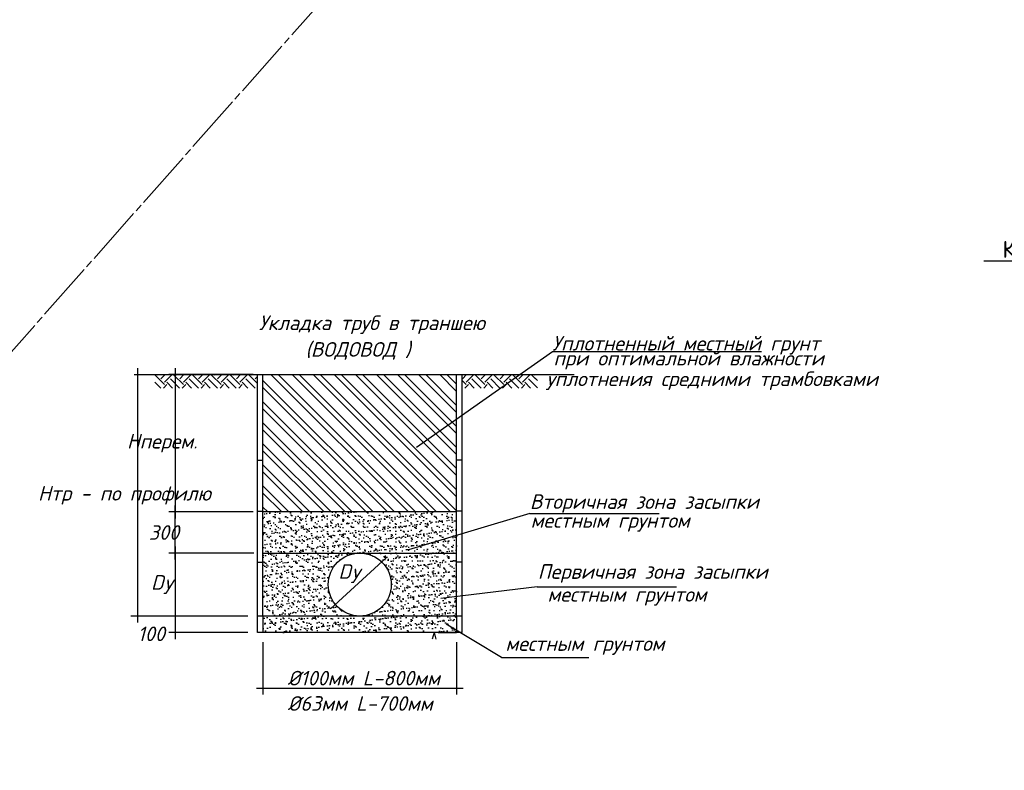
# Model space of a CAD drawing. Header units: inches. Extents: x -416310 to 1286511, y -34262 to 944600.
# Tile 61 of 84: x 398342 to 477500, y 80155 to 140550. Entities that reach past the tile are written whole.
import ezdxf
from ezdxf import colors
from ezdxf.entities.mleader import LeaderData, LeaderLine
from ezdxf.math import Vec2, Vec3

# ---------------------------------------------------------------- set-up
doc = ezdxf.new("R2010")
doc.units = ezdxf.units.IN
doc.header["$MEASUREMENT"] = 0
doc.linetypes.add('Commnctn_Waterpipes_Line_Unground_m1', pattern=[10, 8, -0.5, 1, -0.5])
doc.layers.add('COMMN_OBJCT_WATER_L', color=7, linetype='Continuous', lineweight=15, true_color=0x000000)
doc.layers.add('PDF3_Text', color=7, linetype='Continuous')
doc.styles.add('GOST', font='isocpeur.ttf')
doc.styles.add('PDF ISOCPEUR Italic', font='isocpeui.ttf')
pattern_1 = [(37.5, (-5459263.6, 696400.1), (-20.142755, 616.121135), [0, -486.035174, 0, -543.59197, 0, -519.60997]), (7.5, (-5459263.6, 696400.1), (565.90377, 902.40938), [0, -262.203186, 0, -438.071176, 0, -167.87399]), (327.5, (-5459656.9, 696400.1), (995.77837, 1.80927), [0, -159.87999, 0, -575.56797, 0, -751.43596]), (317.5, (-5459656.9, 696400.1), (961.23936, 280.64518), [0, -79.939996, 0, -377.31678, 0, -431.675977])]
pattern_2 = [(37.5, (-2469840.6, 482525.34), (-20.142755, 616.121135), [0, -486.03517, 0, -543.59197, 0, -519.60997]), (7.5, (-2469840.6, 482525.3), (565.90377, 902.40938), [0, -262.203186, 0, -438.07118, 0, -167.87399]), (327.5, (-2470233.9, 482525.34), (995.77837, 1.80927), [0, -159.87999, 0, -575.56797, 0, -751.43596]), (317.5, (-2470233.9, 482525.3), (961.23936, 280.64518), [0, -79.939996, 0, -377.31678, 0, -431.67598])]
pattern_3 = [(45, (-2469840.6, 482525.3), (1e-13, 1514.89983), [1071.19594, -1071.19594]), (45, (-2470124.6, 482809.4), (1e-13, 1514.89983), [1071.19594, -1071.19594]), (45, (-2470408.7, 483093.4), (1e-13, 1514.89983), [1071.19594, -1071.19594]), (135, (-2470408.7, 483282.8), (-1514.89983, 1e-13), [1071.19594, -1071.19594]), (135, (-2470124.6, 483566.8), (-1514.89983, 1e-13), [1071.19594, -1071.19594]), (135, (-2469840.6, 483850.9), (-1514.89983, 1e-13), [1071.19594, -1071.19594])]
pattern_4 = [(135, (-1611911.1, 99031.8), (-847.8917, -847.8917), []), (135, (-1611911.1, 99597), (-847.8917, -847.8917), [])]

# ---------------------------------------------------------------- blocks, each defined once
blk = doc.blocks.new('_Dot')
at = {"color": 0, "linetype": 'ByBlock', "lineweight": -2}
blk.add_line((-0.5, 0), (-1, 0), dxfattribs=at)
at = {"color": 0, "linetype": 'ByBlock', "const_width": 0.5}
blk.add_lwpolyline([(-0.25, 0, 1), (0.25, 0, 1)], format="xyb", close=True, dxfattribs=at)

msp = doc.modelspace()

# ---------------------------------------------------------------- hatches: boundary and pattern name
at = {"layer": 'PDF3_Text'}
h = msp.add_hatch(dxfattribs=at)
h.set_pattern_fill('EARTH', color=256, scale=168.692274, angle=45, style=0)
h.set_pattern_definition(pattern_3)
h.paths.add_polyline_path([(417457.8538, 111995.2101), (409219.8503, 111995.2101), (409219.8503, 110914.9317), (417457.8538, 110914.9317)])
h.paths.add_polyline_path([(439959.6275, 111995.2101), (433903.0098, 111995.2101), (433903.0098, 110914.9317), (439959.6275, 110914.9317)])
h = msp.add_hatch(dxfattribs=at)
h.set_pattern_fill('EARTH', color=256, scale=168.692274, angle=45, style=0)
h.set_pattern_definition(pattern_3)
h.paths.add_polyline_path([(417457.8538, 111995.2101), (409219.8503, 111995.2101), (409219.8503, 110914.9317), (417457.8538, 110914.9317)])
h.paths.add_polyline_path([(439815.6275, 111995.2101), (433903.0098, 111995.2101), (433903.0098, 110914.9317), (439815.6275, 110914.9317)])
h = msp.add_hatch(dxfattribs=at)
h.set_pattern_fill('ANSI32', color=256, scale=125.889757, angle=90, style=0)
h.set_pattern_definition(pattern_4)
h.paths.add_polyline_path([(433461.6275, 111995.2101), (417899.2361, 111995.2101), (417899.2361, 100946.481), (433461.6275, 100946.481)])
h = msp.add_hatch(dxfattribs=at)
h.set_pattern_fill('ANSI32', color=256, scale=125.889757, angle=90, style=0)
h.set_pattern_definition(pattern_4)
h.paths.add_polyline_path([(433461.6275, 111995.2101), (417899.2361, 111995.2101), (417899.2361, 100946.481), (433461.6275, 100946.481)])
h = msp.add_hatch(dxfattribs=at)
h.set_pattern_fill('AR-SAND', color=256, scale=12.588976, style=0)
h.set_pattern_definition(pattern_1)
h.paths.add_polyline_path([(433461.6275, 100946.481), (417899.2361, 100946.481), (417899.2361, 92570.0154), (425680.4318, 92570.0154, -0.4142135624), (423150.0477, 95100.3995, -1), (428210.8159, 95100.3995, -0.4142135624), (425680.4318, 92570.0154), (433461.6275, 92570.0154)])
h = msp.add_hatch(dxfattribs=at)
h.set_pattern_fill('AR-SAND', color=256, scale=12.588976, style=0)
h.set_pattern_definition(pattern_1)
h.paths.add_polyline_path([(433461.6275, 100946.481), (417899.2361, 100946.481), (417899.2361, 92570.0154), (425680.4318, 92570.0154, -0.4142135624), (423150.0477, 95100.3995, -1), (428210.8159, 95100.3995, -0.4142135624), (425680.4318, 92570.0154), (433461.6275, 92570.0154)])
h = msp.add_hatch(dxfattribs=at)
h.set_pattern_fill('AR-SAND', color=256, scale=12.588976, style=0)
h.set_pattern_definition(pattern_2)
h.paths.add_polyline_path([(433461.6275, 92570.0154), (417899.2361, 92570.0154), (417899.2361, 91241.4526), (433461.6275, 91241.4526)])
h = msp.add_hatch(dxfattribs=at)
h.set_pattern_fill('AR-SAND', color=256, scale=12.588976, style=0)
h.set_pattern_definition(pattern_2)
h.paths.add_polyline_path([(433461.6275, 92570.0154), (417899.2361, 92570.0154), (417899.2361, 91241.4526), (433461.6275, 91241.4526)])

# ---------------------------------------------------------------- linework, layer by layer
at = {"layer": 'COMMN_OBJCT_WATER_L', "color": 5, "linetype": 'Commnctn_Waterpipes_Line_Unground_m1', "lineweight": 15, "ltscale": 600, "true_color": 0x0000ff, "elevation": 616.6062, "flags": 128}
msp.add_lwpolyline([(377615.6057, 205642.8978), (373476.6292, 201191.9424), (428148.1105, 149360.6089), (428613.7213, 148820.7063), (363236.2469, 74887.0145)], dxfattribs=at)
at = {"layer": 'PDF3_Text'}
for p, q in [((430231.1988, 106154.7557), (441181.848, 113841.2777)), ((441181.848, 113841.2777), (457988.5355, 113841.2777)), ((407810.6437, 112517.8774), (407810.6437, 92047.3481)), ((407810.6437, 112517.8774), (407810.6437, 92047.3481)), ((410853.1897, 112517.8774), (410853.1897, 100423.8137)), ((410853.1897, 112517.8774), (410853.1897, 100423.8137)), ((407532.9275, 111995.2101), (442920.0459, 111995.2101)), ((407532.9275, 111995.2101), (442920.0459, 111995.2101)), ((417115.2352, 111995.2101), (410330.5224, 111995.2101)), ((417115.2352, 111995.2101), (410330.5224, 111995.2101)), ((417457.8538, 91241.4526), (417457.8538, 111995.2101)), ((417457.8538, 91241.4526), (417457.8538, 111995.2101)), ((417899.2361, 92570.0154), (417899.2361, 111995.2101)), ((417899.2361, 111995.2101), (433461.6275, 111995.2101)), ((417899.2361, 92570.0154), (417899.2361, 111995.2101)), ((417899.2361, 111995.2101), (433461.6275, 111995.2101)), ((433461.6275, 92570.0154), (433461.6275, 111995.2101)), ((433461.6275, 92570.0154), (433461.6275, 111995.2101)), ((433903.0098, 91241.4526), (433903.0098, 111995.2101)), ((433903.0098, 91241.4526), (433903.0098, 111995.2101)), ((417457.8538, 105121.5908), (417899.2361, 105121.5908)), ((417457.8538, 105121.5908), (417899.2361, 105121.5908)), ((433903.0098, 105121.5908), (433461.6275, 105121.5908)), ((433903.0098, 105121.5908), (433461.6275, 105121.5908)), ((410853.1897, 97106.1559), (410853.1897, 101469.1483)), ((410853.1897, 97106.1559), (410853.1897, 101469.1483)), ((417115.2352, 100946.481), (410330.5224, 100946.481)), ((417115.2352, 100946.481), (410330.5224, 100946.481)), ((417115.2352, 100946.481), (410330.5224, 100946.481)), ((417115.2352, 100946.481), (410330.5224, 100946.481)), ((417457.8538, 101017.5461), (417899.2361, 101017.5461)), ((417457.8538, 101017.5461), (417899.2361, 101017.5461)), ((433461.6275, 100946.481), (417899.2361, 100946.481)), ((433461.6275, 100946.481), (417899.2361, 100946.481)), ((439364.1988, 100821.1034), (429605.3905, 97898.3008)), ((433903.0098, 101017.5461), (433461.6275, 101017.5461)), ((433903.0098, 101017.5461), (433461.6275, 101017.5461)), ((439364.1988, 100821.1034), (449749.3396, 100821.1034)), ((417156.4316, 97628.8232), (410330.5224, 97628.8232)), ((416673.8529, 97628.8232), (410330.5224, 97628.8232)), ((417156.4316, 97628.8232), (410330.5224, 97628.8232)), ((416673.8529, 97628.8232), (410330.5224, 97628.8232)), ((410853.1897, 98151.4905), (410853.1897, 92047.3481)), ((410853.1897, 98151.4905), (410853.1897, 92047.3481)), ((417457.8538, 96913.5015), (417899.2361, 96913.5015)), ((417457.8538, 96913.5015), (417899.2361, 96913.5015)), ((427821.7418, 97275.5807), (423339.0651, 93142.18)), ((433903.0098, 96913.5015), (433461.6275, 96913.5015)), ((433903.0098, 96913.5015), (433461.6275, 96913.5015)), ((427968.9567, 96344.9001), (427791.8024, 96537.0241)), ((439945.99, 94914.8247), (432189.2385, 93989.811)), ((439945.99, 94914.8247), (451142.0321, 94914.8247)), ((410853.1897, 93092.6827), (410853.1897, 90718.7853)), ((410853.1897, 93092.6827), (410853.1897, 90718.7853)), ((424254.776, 92920.1166), (424077.6217, 93112.2406)), ((416673.8529, 92570.0154), (407287.9764, 92570.0154)), ((416673.8529, 92570.0154), (407287.9764, 92570.0154)), ((416673.8529, 92570.0154), (410330.5224, 92570.0154)), ((416673.8529, 92570.0154), (410330.5224, 92570.0154)), ((416673.8529, 92570.0154), (410330.5224, 92570.0154)), ((416673.8529, 92570.0154), (410330.5224, 92570.0154)), ((433903.0098, 92570.0154), (417457.8538, 92570.0154)), ((433903.0098, 92570.0154), (417457.8538, 92570.0154)), ((433903.0098, 92570.0154), (417457.8538, 92570.0154)), ((433903.0098, 92570.0154), (417457.8538, 92570.0154)), ((417899.2361, 92570.0154), (417899.2361, 91241.4526)), ((417899.2361, 92570.0154), (417899.2361, 91241.4526)), ((437076.0741, 89227.1541), (432616.5255, 91907.776)), ((437076.0741, 89227.1541), (432616.5255, 91907.776)), ((433461.6275, 92570.0154), (433461.6275, 91241.4526)), ((433461.6275, 92570.0154), (433461.6275, 91241.4526)), ((416673.8529, 91241.4526), (410330.5224, 91241.4526)), ((416673.8529, 91241.4526), (410330.5224, 91241.4526)), ((433903.0098, 91241.4526), (417457.8538, 91241.4526)), ((433903.0098, 91241.4526), (417457.8538, 91241.4526)), ((433461.6275, 91241.4526), (417899.2361, 91241.4526)), ((433461.6275, 91241.4526), (417899.2361, 91241.4526)), ((431974.4138, 91241.4526), (433461.6275, 91241.4526)), ((431974.4138, 91241.4526), (433461.6275, 91241.4526)), ((417899.2361, 90457.4517), (417899.2361, 86242.8411)), ((433461.6275, 90457.4517), (433461.6275, 86242.8411)), ((437076.0741, 89227.1541), (444102.728, 89227.1541)), ((437076.0741, 89227.1541), (444102.728, 89227.1541)), ((417376.5688, 86765.5084), (433984.2948, 86765.5084))]:
    msp.add_line(p, q, dxfattribs=at)
for points in [[(417899.2361, 97630.7836), (433461.6275, 97630.7836)], [(431654.1388, 91241.4526), (431513.4711, 90707.8508)], [(431656.7084, 91241.4554), (431798.5169, 90708.1556)]]:
    msp.add_lwpolyline(points, dxfattribs=at)
msp.add_circle((425680.4318, 95100.3995), 2530.3841, dxfattribs=at)
msp.add_circle((425680.4318, 95100.3995), 2530.3841, dxfattribs=at)

# ---------------------------------------------------------------- texts
at = {"layer": 'PDF3_Text', "style": 'PDF ISOCPEUR Italic'}
for s, p in [('Укладка труб в траншею ', (417568.64, 115577.2116)), ('Уплотненный местный грунт', (441155.4892, 113926.2215)), ('    (ВОДОВОД )', (418327.5242, 113433.6837)), ('при оптимальной влажности', (441258.5747, 112727.7447)), (' уплотнения средними трамбовками', (439934.4462, 111068.7587)), ('Вторичная зона засыпки', (439362.5498, 101188.9276)), ('местным грунтом', (439419.5488, 99675.0996)), ('Первичная зона засыпки', (439994.3427, 95561.1648)), ('местным грунтом', (440774.6727, 93726.4931)), ('местным грунтом', (437390.8595, 89764.3407))]:
    msp.add_text(s, height=1173.269903, dxfattribs=at).set_placement(p)
at = {"layer": 'PDF3_Text', "attachment_point": 5, "style": 'PDF ISOCPEUR Italic'}
for s, insert, char_height in [('\\A1;Hперем.', (409807.8551, 106470.8455), 1173.269903), ('\\A1;Hперем.', (409807.8551, 106470.8455), 1173.269903), ('\\A1;Hтр - по профилю', (406765.3091, 102282.6128), 1173.269903), ('\\A1;300', (409938.522, 99287.6521), 1173.2699), ('\\A1;300', (409938.522, 99287.6521), 1173.2699), ('\\A1;Dy', (424871.7862, 95977.3763), 1173.2699), ('\\A1;Dy', (409807.8551, 95099.4193), 1173.2699), ('\\A1;Dy', (409807.8551, 95099.4193), 1173.2699), ('\\A1;100', (408915.7128, 91137.0621), 1173.2699), ('\\A1;100', (408915.7128, 91137.0621), 1173.2699)]:
    msp.add_mtext(s, dxfattribs=dict(at, insert=insert, char_height=char_height))
at = {"layer": 'PDF3_Text', "char_height": 1173.269903, "width": 14572.655315, "attachment_point": 5, "style": 'PDF ISOCPEUR Italic'}
for s, insert in [('\\A1;%%C100мм L-800мм', (426007.2439, 87571.7325)), ('\\A1;%%C63мм L-700мм', (425715.7426, 85532.5825))]:
    msp.add_mtext(s, dxfattribs=dict(at, insert=insert))

# ---------------------------------------------------------------- leaders
at = {"ltscale": 250}
ml = msp.add_multileader_mtext('Standard', dxfattribs=at)
ml.set_content('К1 %%C160х9,1\\PL=7 м', color=256, style='GOST')
ml.set_leader_properties(lineweight=-1)
ml.set_arrow_properties(name='DOT')
ml.build(insert=Vec2(0, 0))
ml.multileader.update_dxf_attribs({"text_left_attachment_type": 6, "text_right_attachment_type": 6, "dogleg_length": 0.0013, "arrow_head_size": 819, "scale": 100})
ctx = ml.context
ctx.base_point, ctx.scale, ctx.char_height, ctx.arrow_head_size, ctx.landing_gap_size, ctx.plane_origin, ctx.plane_x_axis, ctx.plane_y_axis = Vec3(477393.2066, 121116.164, -353246.4), 100, 1365, 819, 0, Vec3(441998.4294, 81225.5476, -353246.4), Vec3(0.9999954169, -0.0030275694), Vec3(0.0030275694, 0.9999954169)
ctx.left_attachment, ctx.right_attachment, ctx.text_align_type = 6, 6, 1
notes = []
notes.append((ctx, [(1, (1, 1, 0), (486607.0443, 121088.2684, -353246.4), (-0.9999954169, 0.0030275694), 0.13, [(1, [(490269.425, 127121.6169, -353246.4)], 0, [])])]))
ctx.mtext.insert, ctx.mtext.text_direction, ctx.mtext.rotation, ctx.mtext.alignment, ctx.mtext.flow_direction = Vec3(482005.0196, 122740.2089, -353246.4), Vec3(0.9999954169, -0.0030275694), 6.2801577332, 2, 5
ctx.mtext.has_bg_fill, ctx.mtext.bg_color, ctx.mtext.bg_scale_factor, ctx.mtext.bg_transparency, ctx.mtext.use_window_bg_color = 1, -1027028792, 1.5, 0, 1
for ctx, leaders in notes:
    for number, flags, end, landing, length, lines in leaders:
        leader = LeaderData()
        leader.index, (leader.has_last_leader_line, leader.has_dogleg_vector, leader.attachment_direction) = number, flags
        leader.last_leader_point, leader.dogleg_vector, leader.dogleg_length = Vec3(end), Vec3(landing), length
        for number, points, colour, breaks in lines:
            line = LeaderLine()
            line.index, line.vertices, line.color, line.breaks = number, Vec3.list(points), colors.encode_raw_color(colour), breaks
            leader.lines.append(line)
        ctx.leaders.append(leader)

doc.saveas('drawing.dxf')
